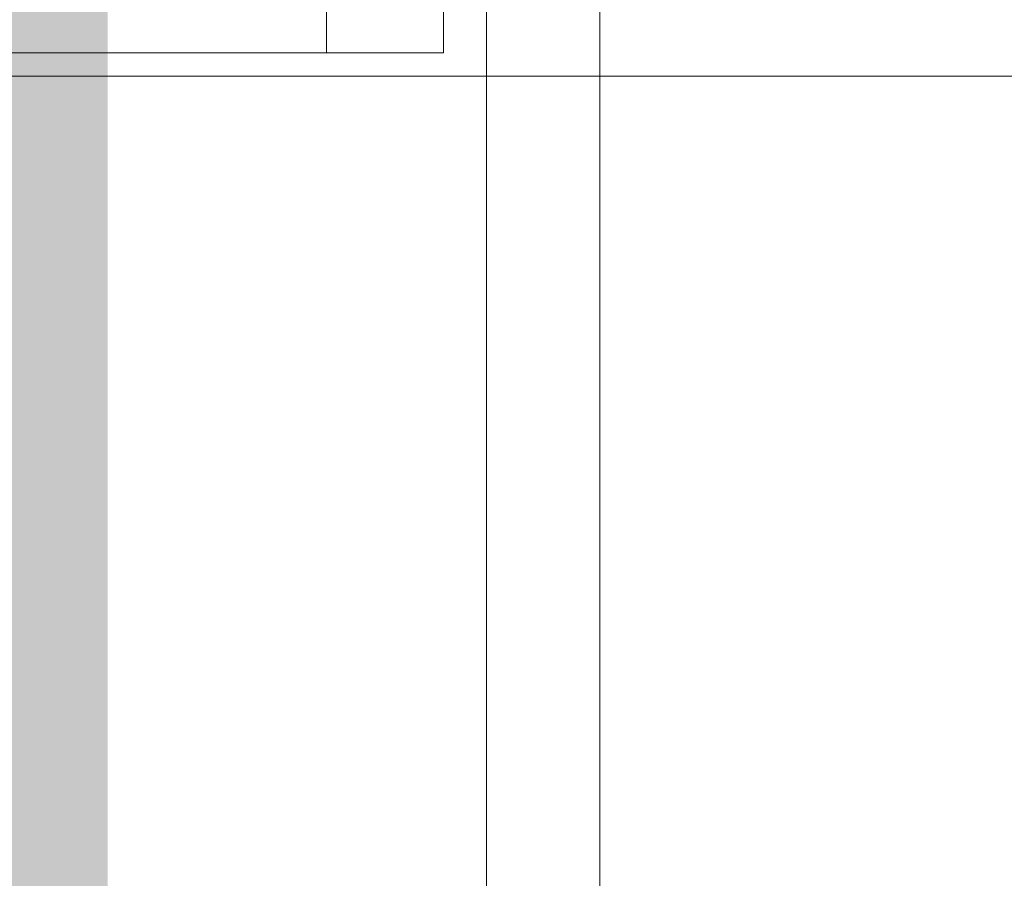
# Model space of a CAD drawing. Extents: x -634 to 300, y 62 to 1102.
# Tile 25 of 125: x -490 to -484.96, y 359.72 to 364.11. Entities that reach past the tile are written whole.
import ezdxf
from ezdxf.lldxf.tags import DXFTag

# ---------------------------------------------------------------- set-up
doc = ezdxf.new("R2010")
doc.units = 0
doc.layers.get('0').update_dxf_attribs({"lineweight": 13})
for name, color, linetype, lineweight, true_color in [('00_E_ST_Handlaufleuchte_Leerrohre_Terrasse', 6, 'Continuous', 25, 0xff00ff), ('30 -33 Aussenwände- 7 Fassade_ Elemente', 7, 'Continuous', 9, 0x00aacc), ('60- 61 allgemeine Ausstattung- 4 Terrassen', 9, 'Continuous', 9, 0x808080)]:
    doc.layers.add(name, color=color, linetype=linetype, lineweight=lineweight, true_color=true_color)
doc.layers.add('70 -71 Achsen- 1 Gebäudeachsen', color=7, linetype='STRICHPUNKT2-A06CPW00L0', lineweight=18)
tags = doc.linetypes.add('STRICHPUNKT2-A06CPW00L0', pattern=[12.7, 6.35, -3.175, 0, -3.175]).pattern_tags.tags
tags[10:11] = [DXFTag(74, 4), DXFTag(75, 0), DXFTag(340, '0'), DXFTag(46, 0.0), DXFTag(50, 0.0), DXFTag(44, 0.0), DXFTag(45, 0.0)]
tags[8:9] = [DXFTag(74, 4), DXFTag(75, 0), DXFTag(340, '0'), DXFTag(46, 0.0), DXFTag(50, 0.0), DXFTag(44, 0.0), DXFTag(45, 0.0)]
tags[6:7] = [DXFTag(74, 4), DXFTag(75, 0), DXFTag(340, '0'), DXFTag(46, 0.0), DXFTag(50, 0.0), DXFTag(44, 0.0), DXFTag(45, 0.0)]
tags[4:5] = [DXFTag(74, 4), DXFTag(75, 0), DXFTag(340, '0'), DXFTag(46, 0.0), DXFTag(50, 0.0), DXFTag(44, 0.0), DXFTag(45, 0.0)]

# ---------------------------------------------------------------- blocks, each defined once
blk = doc.blocks.new('Referenz-A06CPW02L0')
at = {"layer": '30 -33 Aussenwände- 7 Fassade_ Elemente', "color": 0, "linetype": 'Continuous', "ltscale": 0.13}
for p, q in [((-488.4333, 368.7835), (-488.4333, 363.9435)), ((-488.4333, 363.9435), (-554.5342, 363.9435))]:
    blk.add_line(p, q, dxfattribs=at)
at = {"layer": '60- 61 allgemeine Ausstattung- 4 Terrassen', "color": 0}
for p, q in [((-487.8333, 367.8833), (-487.8333, 363.9433)), ((-487.6133, 205.4835), (-487.6133, 367.8833)), ((-487.8333, 363.9433), (-492.6333, 363.9433)), ((-492.6333, 363.8243), (-169.0833, 363.8243))]:
    blk.add_line(p, q, dxfattribs=at)
at = {"layer": '70 -71 Achsen- 1 Gebäudeachsen', "color": 0, "linetype": 'STRICHPUNKT2-A06CPW00L0', "ltscale": 0.18}
blk.add_line((-487.0333, 1075.8235), (-487.0333, 76.3835), dxfattribs=at)
blk = doc.blocks.new('Polylinie-A06CPW2ML0')
at = {"color": 0, "linetype": 'ByBlock', "lineweight": -2, "ltscale": 0.25}
for points in [[(-489.5528, 366.0347), (-490.1528, 365.6061), (-490.9299, 366.5069), (-491.1245, 365.9394)], [(-489.5528, 357.9931), (-490.1528, 357.3931), (-489.5528, 366.0347), (-490.1528, 365.6061)], [(-488.0509, 357.9931), (-488.0509, 357.3931), (-489.5528, 357.9931), (-490.1528, 357.3931)]]:
    blk.add_solid(points, dxfattribs=at)

msp = doc.modelspace()

# ---------------------------------------------------------------- block references
at = {"color": 8, "lineweight": 13, "ltscale": 0.13, "true_color": 0x808080}
msp.add_blockref('Referenz-A06CPW02L0', (0, 0), dxfattribs=at)
at = {"layer": '00_E_ST_Handlaufleuchte_Leerrohre_Terrasse', "color": 6, "ltscale": 0.25, "true_color": 0xff00ff}
msp.add_blockref('Polylinie-A06CPW2ML0', (0, 0), dxfattribs=at)

doc.saveas('drawing.dxf')
